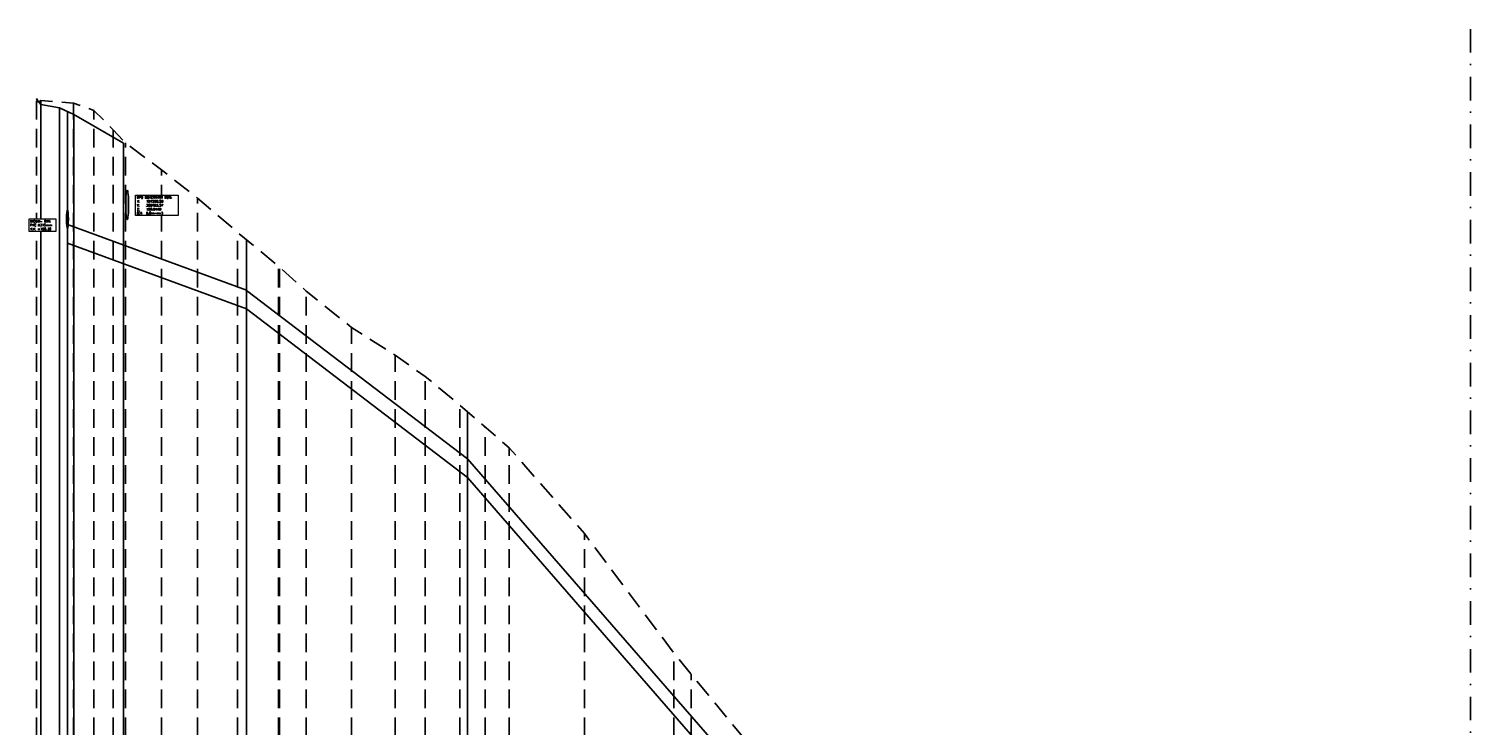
# Model space of a CAD drawing. Header units: metres. Extents: x -29 to 628, y 223 to 574.
# Tile 4 of 11: x 2 to 249, y 455 to 574. Entities that reach past the tile are written whole.
import ezdxf

# ---------------------------------------------------------------- set-up
doc = ezdxf.new("R2010")
doc.units = ezdxf.units.M
doc.linetypes.add('1-500 DASHED', pattern=[4.7625, 3.175, -1.5875])
doc.linetypes.add('DASHDOT', pattern=[2, 1, -0.5, 0, -0.5])
for name, color, linetype in [('PH-100', 2, 'Continuous'), ('PH-BESTAAND', 8, '1-500 DASHED'), ('PH-RIO-STRENG-RWA', 150, 'Continuous')]:
    doc.layers.add(name, color=color, linetype=linetype)
doc.styles.add('ROMANS', font='romans.shx')

msp = doc.modelspace()

# ---------------------------------------------------------------- linework, layer by layer
at = {"layer": 'PH-BESTAAND', "color": 7, "linetype": 'DASHDOT', "ltscale": 4}
msp.add_line((247.28, 573.85), (247.28, 287.05), dxfattribs=at)
at = {"layer": 'PH-BESTAAND'}
for p, q in [((3.57, 287.05), (3.57, 562.05)), ((4.29, 287.05), (4.29, 561.75)), ((9.83, 287.05), (9.83, 561.25)), ((13.31, 287.05), (13.31, 560.05)), ((16.61, 287.05), (16.61, 556.75)), ((18.67, 287.05), (18.67, 554.55)), ((24.78, 287.05), (24.78, 549.95)), ((30.93, 287.05), (30.93, 545.15)), ((37.71, 287.05), (37.71, 539.35)), ((44.7, 287.05), (44.7, 533.55)), ((44.83, 287.05), (44.83, 533.43)), ((49.4, 287.05), (49.4, 529.35)), ((57.12, 287.05), (57.12, 523.15)), ((64.5, 287.05), (64.5, 518.45)), ((69.6, 287.05), (69.6, 514.85)), ((75.53, 287.05), (75.53, 509.95)), ((79.83, 287.05), (79.83, 506.24)), ((83.88, 287.05), (83.88, 502.75)), ((96.68, 287.05), (96.68, 488.15)), ((111.89, 287.05), (111.89, 467.85)), ((114.83, 287.05), (114.83, 464.27))]:
    msp.add_line(p, q, dxfattribs=at)
at = {"layer": 'PH-BESTAAND', "flags": 128}
msp.add_lwpolyline([(3.57, 562.05), (3.92, 561.45), (4.29, 561.75), (9.83, 561.25), (13.31, 560.05), (16.61, 556.75), (18.67, 554.55), (24.78, 549.95), (30.93, 545.15), (37.71, 539.35), (44.7, 533.55), (49.4, 529.35), (57.12, 523.15), (64.5, 518.45), (69.6, 514.85), (75.53, 509.95), (83.88, 502.75), (96.68, 488.15), (111.89, 467.85), (123.89, 453.25), (135.91, 439.15), (147.67, 426.95), (158.29, 417.25), (162.92, 412.15), (179.07, 400.85), (182.03, 398.75), (193.68, 389.55), (202.8, 382.75), (214.05, 374.36), (225.09, 364.95), (230.89, 360.15), (238.14, 351.75), (247.28, 342.05), (252.18, 337.02)], dxfattribs=at)
at = {"layer": 'PH-RIO-STRENG-RWA', "color": 2}
for p, q in [((4.29, 561.05), (3.57, 561.97)), ((4.29, 561.05), (4.29, 287.05)), ((7.47, 560.45), (4.29, 561.05)), ((7.47, 287.05), (7.47, 560.45)), ((9.9, 559.35), (7.47, 560.45)), ((9.9, 287.05), (9.9, 559.35)), ((18.37, 554.45), (9.9, 559.35)), ((18.37, 287.05), (18.37, 554.45))]:
    msp.add_line(p, q, dxfattribs=at)
at = {"layer": 'PH-RIO-STRENG-RWA'}
for p, q in [((8.82, 287.05), (8.82, 559.84)), ((39.23, 529.48), (8.82, 540.65)), ((39.23, 526.33), (8.82, 537.5)), ((39.23, 287.05), (39.23, 538.09)), ((76.8, 287.05), (76.8, 508.85))]:
    msp.add_line(p, q, dxfattribs=at)
for points in [[(39.24, 529.47), (76.8, 500.85), (155.33, 410.58)], [(39.24, 526.32), (76.8, 497.7), (155.23, 407.5)]]:
    msp.add_lwpolyline(points, dxfattribs=at)
msp.add_ellipse((8.82, 541.57), major_axis=(0, 1.57), ratio=0.1, dxfattribs=at)

# ---------------------------------------------------------------- next in the draw order: texts
at = {"layer": 'PH-100', "color": 8, "lineweight": 9, "char_height": 0.4, "attachment_point": 1, "style": 'ROMANS', "bg_fill": 19, "box_fill_scale": 1.5, "bg_fill_color": 256, "bg_fill_transparency": 0}
for s, width, insert in [('DPO {\\A1;BOVENKANT BUIS:\\P}X:^I191299.59 {\\A1;\\P}Y:^I{\\A1;3}09493.57 {\\A1;\\P}Z:^I190.9449\\P(CA.^I0,8m-mv)', 6.8202, (20.59, 545.46)), ('NIEUW- RWA\\PPVC %%C315mm\\PV.V. +190.30', 4.153, (2.5, 541.42))]:
    msp.add_mtext_dynamic_manual_height_columns(s, width=width, gutter_width=1, heights=[0], dxfattribs=dict(at, insert=insert))

# ---------------------------------------------------------------- next in the draw order: hatches: boundary and pattern name
at = {"layer": 'PH-RIO-STRENG-RWA'}
h = msp.add_hatch(color=2, dxfattribs=at)
h.dxf.hatch_style = 1
edge = h.paths.add_edge_path()
edge.add_ellipse((18.97, 544), major_axis=(0, 2.5), ratio=0.1, start_angle=0, end_angle=360)

# ---------------------------------------------------------------- next in the draw order: linework, layer by layer
at = {"layer": 'PH-RIO-STRENG-RWA', "color": 2}
msp.add_ellipse((18.97, 544), major_axis=(0, 2.5), ratio=0.1, dxfattribs=at)

doc.saveas('drawing.dxf')
